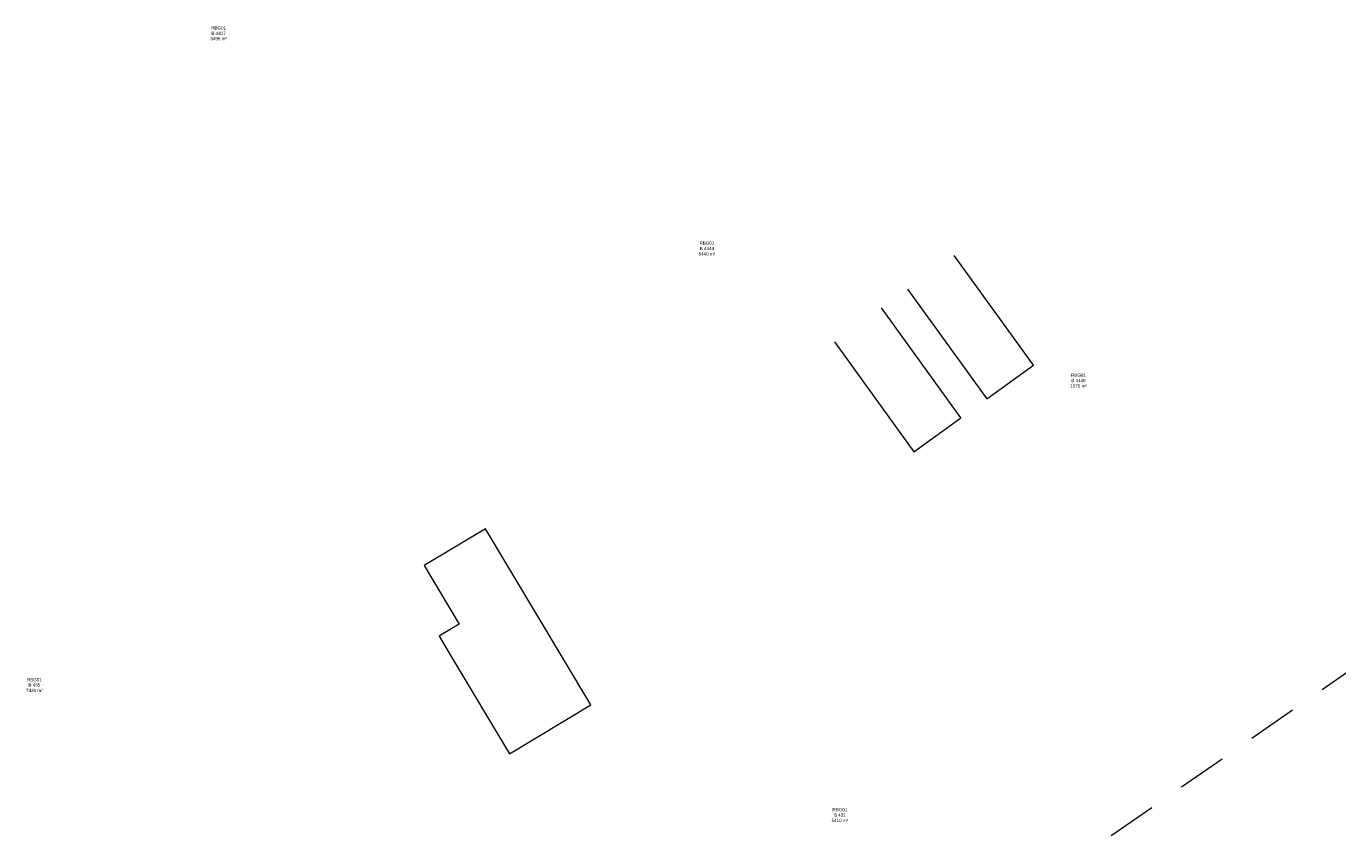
# Model space of a CAD drawing. Header units: metres. Extents: x 102852 to 107229, y 385458 to 392889.
# Tile 18 of 19: x 106761 to 106907, y 392751 to 392842. Entities that reach past the tile are written whole.
import ezdxf

# ---------------------------------------------------------------- set-up
doc = ezdxf.new("R2010")
doc.units = ezdxf.units.M
doc.linetypes.add('KG-PERCEEL', pattern=[19, 5.5, -2, -2, 5.5, -2, -2])
for name, color, linetype, lineweight in [('B-WE-KG-GRENS-T18', 10, 'Continuous', 13), ('B-WE-KG-GRENS_PERCEEL-GV', 150, 'KG-PERCEEL', 13), ('B-WE-OG-TOPOGRAFIE_BEBOUWING-G', 8, 'Continuous', 13), ('X-XX-AL-VERWIJZING-S', 7, 'Continuous', 30)]:
    doc.layers.add(name, color=color, linetype=linetype, lineweight=lineweight)
doc.styles.add('NLCS-ISO-T25', font='NLCS-ISO.ttf')

# ---------------------------------------------------------------- blocks, each defined once
blk = doc.blocks.new('kadata_3')
at = {"layer": 'B-WE-KG-GRENS_PERCEEL-GV'}
blk.add_3dface([(106826.084, 392669.005), (106946.81, 392753.143), (106922.864, 392780.471), (106802.244, 392696.909)], dxfattribs=at)
at = {"layer": 'B-WE-OG-TOPOGRAFIE_BEBOUWING-G', "flags": 128}
for points in [[(106859.11, 392812.691), (106867.919, 392800.509), (106873.131, 392804.277), (106864.322, 392816.46)], [(106851.018, 392806.854), (106859.833, 392794.647), (106865.047, 392798.412), (106856.232, 392810.619)], [(106814.913, 392761.118), (106823.969, 392766.531), (106812.275, 392786.096), (106805.439, 392782.01), (106809.338, 392775.487)], [(106809.338, 392775.487), (106807.359, 392774.304)], [(106807.359, 392774.304), (106807.117, 392774.16)], [(106807.117, 392774.16), (106808.46, 392771.914)], [(106808.46, 392771.914), (106814.913, 392761.118)]]:
    blk.add_lwpolyline(points, dxfattribs=at)
at = {"layer": 'B-WE-KG-GRENS-T18', "char_height": 0.36, "attachment_point": 5, "style": 'NLCS-ISO-T25'}
for s, insert in [('\\fArial|b0|i0|c00|p39;RBG01\\PB 4417\\P3495 m²', (106782.629, 392841.114)), ('\\fArial|b0|i0|c00|p39;RBG01\\PB 4444\\P5440 m²', (106836.852, 392817.219)), ('\\fArial|b0|i0|c00|p39;RBG01\\PB 4445\\P1075 m²', (106878.116, 392802.553)), ('\\fArial|b0|i0|c00|p39;RBG01\\PB 455\\P7420 m²', (106762.171, 392768.743)), ('\\fArial|b0|i0|c00|p39;RBG01\\PB 431\\P5410 m²', (106851.615, 392754.312))]:
    blk.add_mtext(s, dxfattribs=dict(at, insert=insert))

msp = doc.modelspace()

# ---------------------------------------------------------------- block references
at = {"layer": 'X-XX-AL-VERWIJZING-S', "rotation": 360}
msp.add_blockref('kadata_3', (0, 0), dxfattribs=at)

doc.saveas('drawing.dxf')
